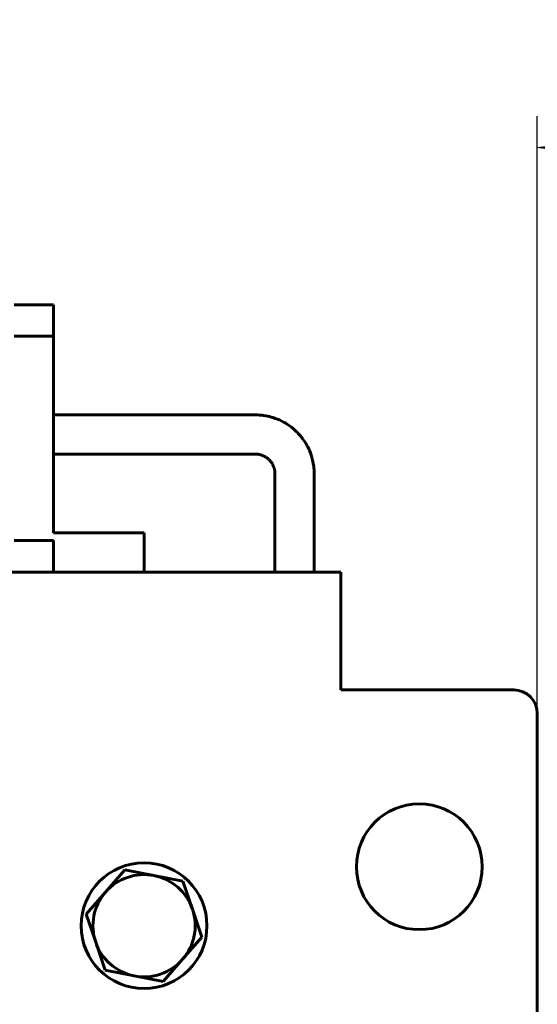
# Model space of a CAD drawing. Header units: millimetres. Extents: x 0 to 420, y 0 to 594.
# Tile 5 of 6: x 278 to 311, y 258 to 321. Entities that reach past the tile are written whole.
import ezdxf

# ---------------------------------------------------------------- set-up
doc = ezdxf.new("R2010")
doc.units = ezdxf.units.MM
doc.linetypes.add('K5LT_BASIC', pattern=[0])
doc.linetypes.add('K5LT_THIN', pattern=[0])
doc.layers.add('Системный слой', color=7, linetype='Continuous')
doc.styles.add('KDIMTEXTSTYLE', font='GOST_AU.SHX', dxfattribs={"width": 0.96, "oblique": 15, "height": 5})
doc.dimstyles.new('KDIMSTYLE (0.50)', dxfattribs={"dimtxt": 5, "dimasz": 1, "dimexe": 2, "dimexo": 0, "dimgap": 1, "dimtad": 1, "dimlfac": 2, "dimtxsty": 'KDIMTEXTSTYLE', "dimsah": 1, "dimcen": 0, "dimdle": 1, "dimadec": 0, "dimazin": 0, "dimtfac": 0.667, "dimtmove": 0, "dimatfit": 3, "dimfxl": 1, "dimtvp": 1, "dimtolj": 1, "dimtzin": 0, "dimarcsym": 0})

# ---------------------------------------------------------------- blocks, each defined once
blk = doc.blocks.new('U13')
at = {"layer": 'Системный слой', "color": 150, "linetype": 'K5LT_BASIC', "lineweight": 60, "true_color": 0x0080ff}
for p, q in [((220.615, 285.902), (280.115, 285.902)), ((285.865, 285.902), (298.365, 285.902))]:
    blk.add_line(p, q, dxfattribs=at)
blk = doc.blocks.new('U28')
at = {"layer": 'Системный слой', "color": 150, "linetype": 'K5LT_BASIC', "lineweight": 60, "true_color": 0x0080ff}
for p, q in [((280.773, 293.402), (280.115, 293.402)), ((285.967, 293.402), (280.773, 293.402)), ((288.566, 293.402), (285.967, 293.402)), ((289.871, 293.402), (288.566, 293.402)), ((290.523, 293.402), (289.871, 293.402)), ((290.846, 293.402), (290.523, 293.402)), ((291.007, 293.402), (290.846, 293.402)), ((291.087, 293.402), (291.007, 293.402)), ((291.127, 293.402), (291.087, 293.402)), ((291.147, 293.402), (291.127, 293.402)), ((291.157, 293.402), (291.147, 293.402)), ((291.162, 293.402), (291.157, 293.402)), ((291.359, 293.402), (291.162, 293.402)), ((291.453, 293.402), (291.359, 293.402)), ((291.499, 293.402), (291.453, 293.402)), ((291.521, 293.402), (291.499, 293.402)), ((291.532, 293.402), (291.521, 293.402)), ((291.538, 293.402), (291.532, 293.402)), ((291.638, 293.402), (291.538, 293.402)), ((291.696, 293.402), (291.638, 293.402)), ((291.749, 293.402), (291.696, 293.402)), ((291.777, 293.402), (291.749, 293.402)), ((291.791, 293.402), (291.777, 293.402)), ((291.798, 293.402), (291.791, 293.402)), ((291.802, 293.402), (291.798, 293.402)), ((291.803, 293.402), (291.802, 293.402)), ((291.805, 293.402), (291.803, 293.402)), ((291.827, 293.402), (291.805, 293.402)), ((291.838, 293.402), (291.827, 293.402)), ((291.843, 293.402), (291.838, 293.402)), ((291.846, 293.402), (291.843, 293.402)), ((291.848, 293.402), (291.846, 293.402)), ((291.85, 293.402), (291.848, 293.402)), ((291.861, 293.402), (291.85, 293.402)), ((291.866, 293.402), (291.861, 293.402)), ((291.869, 293.402), (291.866, 293.402)), ((291.87, 293.402), (291.869, 293.402)), ((291.881, 293.402), (291.87, 293.402)), ((291.892, 293.402), (291.881, 293.402)), ((291.897, 293.402), (291.892, 293.402)), ((291.9, 293.402), (291.897, 293.402)), ((291.902, 293.402), (291.9, 293.402)), ((291.906, 293.402), (291.902, 293.402)), ((291.921, 293.402), (291.906, 293.402)), ((291.928, 293.402), (291.921, 293.402)), ((291.932, 293.402), (291.928, 293.402)), ((291.934, 293.402), (291.932, 293.402)), ((291.983, 293.402), (291.934, 293.402)), ((292.029, 293.402), (291.983, 293.402)), ((292.052, 293.402), (292.029, 293.402)), ((292.064, 293.402), (292.052, 293.402)), ((292.07, 293.402), (292.064, 293.402)), ((292.073, 293.402), (292.07, 293.402)), ((292.087, 293.402), (292.073, 293.402)), ((292.153, 293.402), (292.087, 293.402)), ((292.187, 293.402), (292.153, 293.402)), ((292.204, 293.402), (292.187, 293.402)), ((292.213, 293.402), (292.204, 293.402)), ((292.218, 293.402), (292.213, 293.402)), ((292.311, 293.402), (292.218, 293.402)), ((292.424, 293.402), (292.311, 293.402)), ((292.482, 293.402), (292.424, 293.402)), ((292.512, 293.402), (292.482, 293.402)), ((292.537, 293.402), (292.512, 293.402)), ((292.606, 293.402), (292.537, 293.402)), ((292.663, 293.402), (292.606, 293.402)), ((292.691, 293.402), (292.663, 293.402)), ((292.705, 293.402), (292.691, 293.402)), ((292.712, 293.402), (292.705, 293.402)), ((292.716, 293.402), (292.712, 293.402)), ((292.765, 293.402), (292.716, 293.402)), ((292.805, 293.402), (292.765, 293.402)), ((292.825, 293.402), (292.805, 293.402)), ((292.834, 293.402), (292.825, 293.402)), ((292.839, 293.402), (292.834, 293.402)), ((292.842, 293.402), (292.839, 293.402)), ((292.858, 293.402), (292.842, 293.402)), ((292.892, 293.402), (292.858, 293.402)), ((292.909, 293.402), (292.892, 293.402)), ((292.917, 293.402), (292.909, 293.402)), ((292.921, 293.402), (292.917, 293.402)), ((292.924, 293.402), (292.921, 293.402)), ((292.936, 293.402), (292.924, 293.402)), ((292.967, 293.402), (292.936, 293.402)), ((292.982, 293.402), (292.967, 293.402)), ((292.989, 293.402), (292.982, 293.402)), ((292.993, 293.402), (292.989, 293.402)), ((292.995, 293.402), (292.993, 293.402)), ((293.006, 293.401), (292.995, 293.402)), ((293.034, 293.4), (293.006, 293.401)), ((293.047, 293.399), (293.034, 293.4)), ((293.054, 293.399), (293.047, 293.399)), ((293.057, 293.399), (293.054, 293.399)), ((293.059, 293.399), (293.057, 293.399)), ((293.07, 293.398), (293.059, 293.399)), ((293.097, 293.396), (293.07, 293.398)), ((293.11, 293.395), (293.097, 293.396)), ((293.116, 293.394), (293.11, 293.395)), ((293.119, 293.394), (293.116, 293.394)), ((293.121, 293.393), (293.119, 293.394)), ((293.134, 293.392), (293.121, 293.393)), ((293.163, 293.387), (293.134, 293.392)), ((293.177, 293.385), (293.163, 293.387)), ((293.184, 293.384), (293.177, 293.385)), ((293.187, 293.383), (293.184, 293.384)), ((293.189, 293.383), (293.187, 293.383)), ((293.191, 293.382), (293.189, 293.383)), ((293.228, 293.374), (293.191, 293.382)), ((293.254, 293.367), (293.228, 293.374)), ((293.267, 293.363), (293.254, 293.367)), ((293.274, 293.361), (293.267, 293.363)), ((293.277, 293.36), (293.274, 293.361)), ((293.279, 293.359), (293.277, 293.36)), ((293.302, 293.351), (293.279, 293.359)), ((293.323, 293.343), (293.302, 293.351)), ((293.333, 293.339), (293.323, 293.343)), ((293.339, 293.337), (293.333, 293.339)), ((293.341, 293.336), (293.339, 293.337)), ((293.343, 293.336), (293.341, 293.336)), ((293.36, 293.329), (293.343, 293.336)), ((293.369, 293.325), (293.36, 293.329)), ((293.374, 293.323), (293.369, 293.325)), ((293.376, 293.322), (293.374, 293.323)), ((293.378, 293.322), (293.376, 293.322)), ((293.384, 293.319), (293.378, 293.322)), ((293.39, 293.317), (293.384, 293.319)), ((293.393, 293.315), (293.39, 293.317)), ((293.395, 293.315), (293.393, 293.315)), ((293.397, 293.314), (293.395, 293.315)), ((293.401, 293.312), (293.397, 293.314)), ((293.404, 293.311), (293.401, 293.312)), ((293.406, 293.31), (293.404, 293.311)), ((293.411, 293.308), (293.406, 293.31)), ((293.417, 293.305), (293.411, 293.308)), ((293.422, 293.303), (293.417, 293.305)), ((293.425, 293.302), (293.422, 293.303)), ((293.427, 293.302), (293.425, 293.302)), ((293.437, 293.297), (293.427, 293.302)), ((293.443, 293.294), (293.437, 293.297)), ((293.446, 293.293), (293.443, 293.294)), ((293.448, 293.292), (293.446, 293.293)), ((293.482, 293.276), (293.448, 293.292)), ((293.508, 293.263), (293.482, 293.276)), ((293.522, 293.256), (293.508, 293.263)), ((293.528, 293.253), (293.522, 293.256)), ((293.531, 293.251), (293.528, 293.253)), ((293.533, 293.25), (293.531, 293.251)), ((293.541, 293.246), (293.533, 293.25)), ((293.557, 293.237), (293.541, 293.246)), ((293.564, 293.232), (293.557, 293.237)), ((293.568, 293.23), (293.564, 293.232)), ((293.57, 293.229), (293.568, 293.23)), ((293.619, 293.198), (293.57, 293.229)), ((293.664, 293.167), (293.619, 293.198)), ((293.686, 293.151), (293.664, 293.167)), ((293.697, 293.143), (293.686, 293.151)), ((293.703, 293.139), (293.697, 293.143)), ((293.705, 293.137), (293.703, 293.139)), ((293.747, 293.103), (293.705, 293.137)), ((293.788, 293.066), (293.747, 293.103)), ((293.807, 293.048), (293.788, 293.066)), ((293.817, 293.038), (293.807, 293.048)), ((293.822, 293.033), (293.817, 293.038)), ((293.824, 293.031), (293.822, 293.033)), ((293.873, 292.978), (293.824, 293.031)), ((293.905, 292.941), (293.873, 292.978)), ((293.92, 292.922), (293.905, 292.941)), ((293.927, 292.913), (293.92, 292.922)), ((293.931, 292.908), (293.927, 292.913)), ((293.933, 292.905), (293.931, 292.908)), ((293.979, 292.839), (293.933, 292.905)), ((294.001, 292.805), (293.979, 292.839)), ((294.011, 292.788), (294.001, 292.805)), ((294.017, 292.779), (294.011, 292.788)), ((294.019, 292.774), (294.017, 292.779)), ((294.02, 292.772), (294.019, 292.774)), ((294.034, 292.748), (294.02, 292.772)), ((294.047, 292.724), (294.034, 292.748)), ((294.053, 292.711), (294.047, 292.724)), ((294.056, 292.705), (294.053, 292.711)), ((294.058, 292.701), (294.056, 292.705)), ((294.059, 292.699), (294.058, 292.701)), ((294.067, 292.683), (294.059, 292.699)), ((294.072, 292.672), (294.067, 292.683)), ((294.074, 292.667), (294.072, 292.672)), ((294.076, 292.664), (294.074, 292.667)), ((294.077, 292.662), (294.076, 292.664)), ((294.081, 292.652), (294.077, 292.662)), ((294.083, 292.647), (294.081, 292.652)), ((294.084, 292.644), (294.083, 292.647)), ((294.085, 292.642), (294.084, 292.644)), ((294.086, 292.639), (294.085, 292.642)), ((294.088, 292.636), (294.086, 292.639)), ((294.089, 292.633), (294.088, 292.636)), ((294.09, 292.631), (294.089, 292.633)), ((294.09, 292.629), (294.09, 292.631)), ((294.091, 292.627), (294.09, 292.629)), ((294.093, 292.623), (294.091, 292.627)), ((294.094, 292.621), (294.093, 292.623)), ((294.095, 292.619), (294.094, 292.621)), ((294.096, 292.616), (294.095, 292.619)), ((294.098, 292.61), (294.096, 292.616)), ((294.099, 292.607), (294.098, 292.61)), ((294.1, 292.605), (294.099, 292.607)), ((294.103, 292.598), (294.1, 292.605)), ((294.112, 292.575), (294.103, 292.598)), ((294.117, 292.564), (294.112, 292.575)), ((294.119, 292.559), (294.117, 292.564)), ((294.12, 292.556), (294.119, 292.559)), ((294.121, 292.555), (294.12, 292.556)), ((294.124, 292.545), (294.121, 292.555)), ((294.126, 292.539), (294.124, 292.545)), ((294.128, 292.536), (294.126, 292.539)), ((294.128, 292.535), (294.128, 292.536)), ((294.138, 292.507), (294.128, 292.535)), ((294.146, 292.481), (294.138, 292.507)), ((294.15, 292.469), (294.146, 292.481)), ((294.152, 292.462), (294.15, 292.469)), ((294.153, 292.459), (294.152, 292.462)), ((294.153, 292.458), (294.153, 292.459)), ((294.158, 292.441), (294.153, 292.458)), ((294.163, 292.418), (294.158, 292.441)), ((294.165, 292.406), (294.163, 292.418)), ((294.167, 292.4), (294.165, 292.406)), ((294.167, 292.397), (294.167, 292.4)), ((294.167, 292.396), (294.167, 292.397)), ((294.169, 292.384), (294.167, 292.396)), ((294.173, 292.361), (294.169, 292.384)), ((294.175, 292.35), (294.173, 292.361)), ((294.175, 292.344), (294.175, 292.35)), ((294.176, 292.341), (294.175, 292.344)), ((294.176, 292.339), (294.176, 292.341)), ((294.177, 292.329), (294.176, 292.339)), ((294.179, 292.304), (294.177, 292.329)), ((294.18, 292.292), (294.179, 292.304)), ((294.181, 292.286), (294.18, 292.292)), ((294.181, 292.282), (294.181, 292.286)), ((294.181, 292.281), (294.181, 292.282)), ((294.182, 292.27), (294.181, 292.281)), ((294.183, 292.243), (294.182, 292.27)), ((294.184, 292.23), (294.183, 292.243)), ((294.184, 292.223), (294.184, 292.23)), ((294.184, 292.219), (294.184, 292.223)), ((294.184, 292.217), (294.184, 292.219)), ((294.184, 292.21), (294.184, 292.217)), ((294.185, 292.177), (294.184, 292.21)), ((294.185, 292.16), (294.185, 292.177)), ((294.185, 292.151), (294.185, 292.16)), ((294.185, 292.147), (294.185, 292.151)), ((294.185, 292.145), (294.185, 292.147)), ((294.185, 292.084), (294.185, 292.145)), ((294.185, 292.046), (294.185, 292.084)), ((294.185, 292.026), (294.185, 292.046)), ((294.185, 292.016), (294.185, 292.026)), ((294.185, 292.011), (294.185, 292.016)), ((294.185, 291.939), (294.185, 292.011)), ((294.185, 291.863), (294.185, 291.939)), ((294.185, 291.81), (294.185, 291.863)), ((294.185, 291.775), (294.185, 291.81)), ((294.185, 291.751), (294.185, 291.775)), ((294.185, 291.735), (294.185, 291.751)), ((294.185, 291.724), (294.185, 291.735)), ((294.185, 291.702), (294.185, 291.724)), ((294.185, 291.685), (294.185, 291.702)), ((294.185, 291.65), (294.185, 291.685)), ((294.185, 291.631), (294.185, 291.65)), ((294.185, 291.622), (294.185, 291.631)), ((294.185, 291.617), (294.185, 291.622)), ((294.185, 291.495), (294.185, 291.617)), ((294.185, 291.433), (294.185, 291.495)), ((294.185, 291.403), (294.185, 291.433)), ((294.185, 291.388), (294.185, 291.403)), ((294.185, 291.381), (294.185, 291.388)), ((294.185, 291.377), (294.185, 291.381)), ((294.185, 291.335), (294.185, 291.377)), ((294.185, 291.297), (294.185, 291.335)), ((294.185, 291.278), (294.185, 291.297)), ((294.185, 291.268), (294.185, 291.278)), ((294.185, 291.264), (294.185, 291.268)), ((294.185, 291.261), (294.185, 291.264)), ((294.185, 291.235), (294.185, 291.261)), ((294.185, 291.219), (294.185, 291.235)), ((294.185, 291.211), (294.185, 291.219)), ((294.185, 291.207), (294.185, 291.211)), ((294.185, 291.205), (294.185, 291.207)), ((294.185, 291.195), (294.185, 291.205)), ((294.185, 291.171), (294.185, 291.195)), ((294.185, 291.16), (294.185, 291.171)), ((294.185, 291.154), (294.185, 291.16)), ((294.185, 291.151), (294.185, 291.154)), ((294.185, 291.092), (294.185, 291.151)), ((294.185, 291.017), (294.185, 291.092)), ((294.185, 290.98), (294.185, 291.017)), ((294.185, 290.962), (294.185, 290.98)), ((294.185, 290.953), (294.185, 290.962)), ((294.185, 290.949), (294.185, 290.953)), ((294.185, 290.902), (294.185, 290.949)), ((294.185, 290.811), (294.185, 290.902)), ((294.185, 290.766), (294.185, 290.811)), ((294.185, 290.744), (294.185, 290.766)), ((294.185, 290.733), (294.185, 290.744)), ((294.185, 290.728), (294.185, 290.733)), ((294.185, 290.578), (294.185, 290.728)), ((294.185, 290.503), (294.185, 290.578)), ((294.185, 290.466), (294.185, 290.503)), ((294.185, 290.448), (294.185, 290.466)), ((294.185, 290.438), (294.185, 290.448)), ((294.185, 290.434), (294.185, 290.438)), ((294.185, 290.364), (294.185, 290.434)), ((294.185, 290.326), (294.185, 290.364)), ((294.185, 290.307), (294.185, 290.326)), ((294.185, 290.297), (294.185, 290.307)), ((294.185, 290.292), (294.185, 290.297)), ((294.185, 290.29), (294.185, 290.292)), ((294.185, 290.271), (294.185, 290.29)), ((294.185, 290.244), (294.185, 290.271)), ((294.185, 290.231), (294.185, 290.244)), ((294.185, 290.225), (294.185, 290.231)), ((294.185, 290.221), (294.185, 290.225)), ((294.185, 290.219), (294.185, 290.221)), ((294.185, 290.2), (294.185, 290.219)), ((294.185, 290.191), (294.185, 290.2)), ((294.185, 290.186), (294.185, 290.191)), ((294.185, 290.184), (294.185, 290.186)), ((294.185, 290.13), (294.185, 290.184)), ((294.185, 290.072), (294.185, 290.13)), ((294.185, 290.043), (294.185, 290.072)), ((294.185, 290.028), (294.185, 290.043)), ((294.185, 290.021), (294.185, 290.028)), ((294.185, 290.018), (294.185, 290.021)), ((294.185, 289.982), (294.185, 290.018)), ((294.185, 289.914), (294.185, 289.982)), ((294.185, 289.881), (294.185, 289.914)), ((294.185, 289.865), (294.185, 289.881)), ((294.185, 289.856), (294.185, 289.865)), ((294.185, 289.379), (294.185, 289.856)), ((294.185, 289.032), (294.185, 289.379)), ((294.185, 288.829), (294.185, 289.032)), ((294.185, 288.724), (294.185, 288.829)), ((294.185, 288.671), (294.185, 288.724)), ((294.185, 288.645), (294.185, 288.671)), ((294.185, 288.631), (294.185, 288.645)), ((294.185, 288.625), (294.185, 288.631)), ((294.185, 288.507), (294.185, 288.625)), ((294.185, 288.447), (294.185, 288.507)), ((294.185, 288.416), (294.185, 288.447)), ((294.185, 288.401), (294.185, 288.416)), ((294.185, 288.393), (294.185, 288.401)), ((294.185, 288.389), (294.185, 288.393)), ((294.185, 288.332), (294.185, 288.389)), ((294.185, 288.3), (294.185, 288.332)), ((294.185, 288.283), (294.185, 288.3)), ((294.185, 288.275), (294.185, 288.283)), ((294.185, 288.271), (294.185, 288.275)), ((294.185, 288.269), (294.185, 288.271)), ((294.185, 288.239), (294.185, 288.269)), ((294.185, 288.208), (294.185, 288.239)), ((294.185, 285.902), (294.185, 288.208))]:
    blk.add_line(p, q, dxfattribs=at)
blk = doc.blocks.new('U29')
at = {"layer": 'Системный слой', "color": 150, "linetype": 'K5LT_BASIC', "lineweight": 60, "true_color": 0x0080ff}
for p, q in [((283.625, 295.902), (280.115, 295.902)), ((287.724, 295.902), (283.625, 295.902)), ((289.77, 295.902), (287.724, 295.902)), ((290.806, 295.902), (289.77, 295.902)), ((291.342, 295.902), (290.806, 295.902)), ((291.611, 295.902), (291.342, 295.902)), ((291.743, 295.902), (291.611, 295.902)), ((291.809, 295.902), (291.743, 295.902)), ((291.842, 295.902), (291.809, 295.902)), ((291.859, 295.902), (291.842, 295.902)), ((291.867, 295.902), (291.859, 295.902)), ((291.871, 295.902), (291.867, 295.902)), ((291.874, 295.902), (291.871, 295.902)), ((291.878, 295.902), (291.874, 295.902)), ((291.886, 295.902), (291.878, 295.902)), ((291.89, 295.902), (291.886, 295.902)), ((291.893, 295.902), (291.89, 295.902)), ((291.924, 295.902), (291.893, 295.902)), ((291.955, 295.902), (291.924, 295.902)), ((291.971, 295.902), (291.955, 295.902)), ((291.979, 295.902), (291.971, 295.902)), ((291.982, 295.902), (291.979, 295.902)), ((291.985, 295.902), (291.982, 295.902)), ((291.99, 295.902), (291.985, 295.902)), ((292.007, 295.902), (291.99, 295.902)), ((292.015, 295.902), (292.007, 295.902)), ((292.019, 295.902), (292.015, 295.902)), ((292.084, 295.902), (292.019, 295.902)), ((292.177, 295.902), (292.084, 295.902)), ((292.237, 295.902), (292.177, 295.902)), ((292.277, 295.902), (292.237, 295.902)), ((292.347, 295.902), (292.277, 295.902)), ((292.382, 295.902), (292.347, 295.902)), ((292.453, 295.902), (292.382, 295.902)), ((292.523, 295.902), (292.453, 295.902)), ((292.559, 295.902), (292.523, 295.902)), ((292.577, 295.902), (292.559, 295.902)), ((292.586, 295.902), (292.577, 295.902)), ((292.591, 295.902), (292.586, 295.902)), ((292.66, 295.902), (292.591, 295.902)), ((292.727, 295.902), (292.66, 295.902)), ((292.76, 295.902), (292.727, 295.902)), ((292.778, 295.902), (292.76, 295.902)), ((292.786, 295.902), (292.778, 295.902)), ((292.79, 295.902), (292.786, 295.902)), ((292.846, 295.902), (292.79, 295.902)), ((292.91, 295.903), (292.846, 295.902)), ((292.957, 295.902), (292.91, 295.903)), ((292.981, 295.902), (292.957, 295.902)), ((292.993, 295.902), (292.981, 295.902)), ((292.999, 295.902), (292.993, 295.902)), ((293.079, 295.899), (292.999, 295.902)), ((293.214, 295.889), (293.079, 295.899)), ((293.287, 295.882), (293.214, 295.889)), ((293.323, 295.878), (293.287, 295.882)), ((293.341, 295.876), (293.323, 295.878)), ((293.349, 295.875), (293.341, 295.876)), ((293.46, 295.86), (293.349, 295.875)), ((293.603, 295.837), (293.46, 295.86)), ((293.727, 295.812), (293.603, 295.837)), ((293.788, 295.799), (293.727, 295.812)), ((293.819, 295.791), (293.788, 295.799)), ((293.834, 295.788), (293.819, 295.791)), ((293.842, 295.786), (293.834, 295.788)), ((293.906, 295.77), (293.842, 295.786)), ((294.012, 295.741), (293.906, 295.77)), ((294.065, 295.725), (294.012, 295.741)), ((294.092, 295.717), (294.065, 295.725)), ((294.105, 295.713), (294.092, 295.717)), ((294.112, 295.711), (294.105, 295.713)), ((294.21, 295.678), (294.112, 295.711)), ((294.345, 295.627), (294.21, 295.678)), ((294.412, 295.599), (294.345, 295.627)), ((294.444, 295.585), (294.412, 295.599)), ((294.461, 295.578), (294.444, 295.585)), ((294.469, 295.574), (294.461, 295.578)), ((294.63, 295.497), (294.469, 295.574)), ((294.771, 295.422), (294.63, 295.497)), ((294.84, 295.382), (294.771, 295.422)), ((294.875, 295.361), (294.84, 295.382)), ((294.892, 295.351), (294.875, 295.361)), ((294.901, 295.345), (294.892, 295.351)), ((295.051, 295.248), (294.901, 295.345)), ((295.18, 295.156), (295.051, 295.248)), ((295.243, 295.108), (295.18, 295.156)), ((295.274, 295.083), (295.243, 295.108)), ((295.289, 295.071), (295.274, 295.083)), ((295.297, 295.065), (295.289, 295.071)), ((295.426, 294.955), (295.297, 295.065)), ((295.543, 294.847), (295.426, 294.955)), ((295.6, 294.791), (295.543, 294.847)), ((295.628, 294.762), (295.6, 294.791)), ((295.642, 294.748), (295.628, 294.762)), ((295.649, 294.74), (295.642, 294.748)), ((295.77, 294.607), (295.649, 294.74)), ((295.872, 294.483), (295.77, 294.607)), ((295.922, 294.42), (295.872, 294.483)), ((295.946, 294.387), (295.922, 294.42)), ((295.958, 294.371), (295.946, 294.387)), ((295.964, 294.363), (295.958, 294.371)), ((296.082, 294.19), (295.964, 294.363)), ((296.157, 294.071), (296.082, 294.19)), ((296.192, 294.011), (296.157, 294.071)), ((296.209, 293.98), (296.192, 294.011)), ((296.217, 293.965), (296.209, 293.98)), ((296.222, 293.958), (296.217, 293.965)), ((296.273, 293.861), (296.222, 293.958)), ((296.33, 293.744), (296.273, 293.861)), ((296.358, 293.685), (296.33, 293.744)), ((296.371, 293.655), (296.358, 293.685)), ((296.377, 293.64), (296.371, 293.655)), ((296.38, 293.633), (296.377, 293.64)), ((296.443, 293.477), (296.38, 293.633)), ((296.489, 293.344), (296.443, 293.477)), ((296.51, 293.275), (296.489, 293.344)), ((296.521, 293.24), (296.51, 293.275)), ((296.526, 293.222), (296.521, 293.24)), ((296.528, 293.213), (296.526, 293.222)), ((296.536, 293.187), (296.528, 293.213)), ((296.576, 293.028), (296.536, 293.187)), ((296.604, 292.901), (296.576, 293.028)), ((296.616, 292.837), (296.604, 292.901)), ((296.622, 292.805), (296.616, 292.837)), ((296.625, 292.789), (296.622, 292.805)), ((296.626, 292.781), (296.625, 292.789)), ((296.649, 292.634), (296.626, 292.781)), ((296.661, 292.54), (296.649, 292.634)), ((296.666, 292.493), (296.661, 292.54)), ((296.669, 292.47), (296.666, 292.493)), ((296.67, 292.458), (296.669, 292.47)), ((296.67, 292.453), (296.67, 292.458)), ((296.677, 292.372), (296.67, 292.453)), ((296.681, 292.297), (296.677, 292.372)), ((296.683, 292.26), (296.681, 292.297)), ((296.684, 292.241), (296.683, 292.26)), ((296.684, 292.232), (296.684, 292.241)), ((296.684, 292.228), (296.684, 292.232)), ((296.685, 292.174), (296.684, 292.228)), ((296.685, 292.093), (296.685, 292.174)), ((296.685, 292.053), (296.685, 292.093)), ((296.685, 292.033), (296.685, 292.053)), ((296.685, 292.023), (296.685, 292.033)), ((296.685, 292.018), (296.685, 292.023)), ((296.685, 291.897), (296.685, 292.018)), ((296.685, 291.818), (296.685, 291.897)), ((296.685, 291.708), (296.685, 291.818)), ((296.685, 291.589), (296.685, 291.708)), ((296.685, 291.539), (296.685, 291.589)), ((296.685, 291.501), (296.685, 291.539)), ((296.685, 291.482), (296.685, 291.501)), ((296.685, 291.472), (296.685, 291.482)), ((296.685, 291.467), (296.685, 291.472)), ((296.685, 291.391), (296.685, 291.467)), ((296.685, 291.352), (296.685, 291.391)), ((296.685, 291.332), (296.685, 291.352)), ((296.685, 291.321), (296.685, 291.332)), ((296.685, 291.316), (296.685, 291.321)), ((296.685, 291.314), (296.685, 291.316)), ((296.685, 291.29), (296.685, 291.314)), ((296.685, 291.262), (296.685, 291.29)), ((296.685, 291.247), (296.685, 291.262)), ((296.685, 291.24), (296.685, 291.247)), ((296.685, 291.236), (296.685, 291.24)), ((296.685, 291.234), (296.685, 291.236)), ((296.685, 291.217), (296.685, 291.234)), ((296.685, 291.204), (296.685, 291.217)), ((296.685, 291.198), (296.685, 291.204)), ((296.685, 291.195), (296.685, 291.198)), ((296.685, 291.193), (296.685, 291.195)), ((296.685, 291.186), (296.685, 291.193)), ((296.685, 291.178), (296.685, 291.186)), ((296.685, 291.174), (296.685, 291.178)), ((296.685, 291.172), (296.685, 291.174)), ((296.685, 291.17), (296.685, 291.172)), ((296.685, 291.149), (296.685, 291.17)), ((296.685, 291.136), (296.685, 291.149)), ((296.685, 291.105), (296.685, 291.136)), ((296.685, 291.079), (296.685, 291.105)), ((296.685, 291.066), (296.685, 291.079)), ((296.685, 291.059), (296.685, 291.066)), ((296.685, 291.056), (296.685, 291.059)), ((296.685, 285.902), (296.685, 291.056))]:
    blk.add_line(p, q, dxfattribs=at)
blk = doc.blocks.new('KDIMARROW_01')
at = {"layer": 'Системный слой'}
blk.add_hatch(color=0, dxfattribs=at).paths.add_polyline_path([(-5, -0.658), (0, 0), (-5, 0.658), (-4.5, 0)])
at = {"layer": 'Системный слой', "color": 0, "linetype": 'K5LT_THIN', "lineweight": 18}
for p, q in [((-4.5, 0), (-5, 0.658)), ((-5, 0.658), (0, 0)), ((0, 0), (-5, -0.658)), ((-5, -0.658), (-4.5, 0)), ((0, 0), (-1, 0))]:
    blk.add_line(p, q, dxfattribs=at)

msp = doc.modelspace()

# ---------------------------------------------------------------- linework, layer by layer
at = {"layer": 'Системный слой', "color": 150, "linetype": 'K5LT_BASIC', "lineweight": 60, "true_color": 0x0080ff}
for p, q in [((280.1148, 302.9023), (277.6148, 302.9023)), ((280.1148, 300.9023), (280.1148, 302.9023)), ((277.6148, 300.9023), (280.1148, 300.9023)), ((280.1148, 300.9023), (280.1148, 288.4023)), ((280.1148, 288.4023), (285.8648, 288.4023)), ((285.8648, 288.4023), (285.8648, 285.9023)), ((277.6148, 287.9023), (280.1148, 287.9023)), ((280.1148, 285.9023), (280.1148, 287.9023)), ((277.6148, 285.9023), (280.1148, 285.9023)), ((280.1148, 285.9023), (285.8648, 285.9023)), ((298.3648, 285.9023), (298.3648, 284.4023)), ((298.3648, 284.4023), (298.3648, 278.4023)), ((309.3648, 278.4023), (298.3648, 278.4023)), ((310.8648, 257.4023), (310.8648, 276.9023)), ((284.6521, 266.9537), (283.4175, 265.5408)), ((286.4931, 266.591), (284.6521, 266.9537)), ((288.3341, 266.2282), (286.4931, 266.591)), ((288.9404, 264.4525), (288.3341, 266.2282)), ((283.4175, 265.5408), (282.1828, 264.1278)), ((289.5468, 262.6768), (288.9404, 264.4525)), ((282.1828, 264.1278), (282.7892, 262.3521)), ((288.3121, 261.2638), (289.5468, 262.6768)), ((282.7892, 262.3521), (283.3955, 260.5764)), ((287.0775, 259.8508), (288.3121, 261.2638)), ((283.3955, 260.5764), (285.2365, 260.2136)), ((285.2365, 260.2136), (287.0775, 259.8508))]:
    msp.add_line(p, q, dxfattribs=at)
for centre in [(303.3648, 267.1523), (285.8648, 263.4023)]:
    msp.add_circle(centre, 4, dxfattribs=at)
for centre, radius, start, end in [((309.3648, 276.9023), 1.5, 0, 90), ((285.8648, 263.4023), 3.25, 78.852806, 138.852806), ((285.8648, 263.4023), 3.25, 18.852806, 78.852806), ((285.8648, 263.4023), 3.25, 138.852806, 198.852806), ((285.8648, 263.4023), 3.25, 318.852806, 18.852806), ((285.8648, 263.4023), 3.25, 198.852806, 258.852806), ((285.8648, 263.4023), 3.25, 258.852806, 318.852806)]:
    msp.add_arc(centre, radius, start, end, dxfattribs=at)

# ---------------------------------------------------------------- block references
at = {"layer": 'Системный слой'}
for name in ['U29', 'U28', 'U13']:
    msp.add_blockref(name, (0, 0), dxfattribs=at)

# ---------------------------------------------------------------- dimensions: what is measured, and where the dimension line sits
at = {"layer": 'Системный слой', "color": 7}
msp.add_linear_dim(base=(160.8648, 312.9023), p1=(310.8648, 276.9023), p2=(160.8648, 274.9023), location=(235.8648, 312.9023), text='\\H5.0;\\W0.965;\\Q15;\\H5.0;\\W0.965;\\Q15;\\Q15;Ш', dimstyle='KDIMSTYLE (0.50)', override={"dimexo": 0, "dimblk1": 'KDIMARROW_01', "dimblk2": 'KDIMARROW_01', "dimse1": 0, "dimse2": 0, "dimclrt": 7, "dimtolj": 1}, dxfattribs=at).render()

doc.saveas('drawing.dxf')
